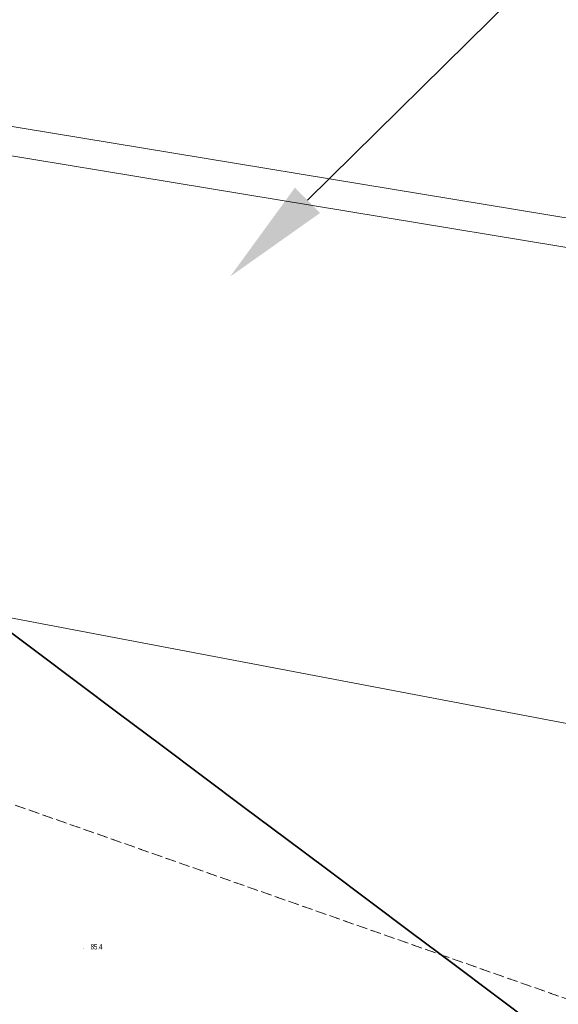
# Model space of a CAD drawing. Header units: metres. Extents: x 6524698 to 6533081, y 5883213 to 5896811.
# Tile 108 of 167: x 6527351 to 6527426, y 5892988 to 5893124. Entities that reach past the tile are written whole.
import ezdxf
from ezdxf import colors
from ezdxf.entities.mleader import LeaderData, LeaderLine
from ezdxf.math import Vec2, Vec3

# ---------------------------------------------------------------- set-up
doc = ezdxf.new("R2010")
doc.units = ezdxf.units.M
doc.header["$MEASUREMENT"] = 0
for name, pattern in [('mapa zasadnicza$0$219-500', [0]), ('mapa zasadnicza$0$egkk-500', [2, 1.5, -0.5]), ('mapa zasadnicza$0$egug-500', [1, 0.5, -0.5])]:
    doc.linetypes.add(name, pattern=pattern)
doc.layers.get('0').update_dxf_attribs({"lineweight": 0})
for name, color, linetype in [('mapa zasadnicza$0$000 Inne (niezydentyfikowane)', 7, 'Continuous'), ('mapa zasadnicza$0$217-kontur klasyfikacyjny', 7, 'Continuous'), ('mapa zasadnicza$0$218-kontur użytku gruntowego', 7, 'Continuous'), ('mapa zasadnicza$0$219-działka ewidencyjna', 7, 'Continuous'), ('mapa zasadnicza$0$pikieta naturalna', 7, 'Continuous'), ('mapa zasadnicza$0$pikieta naturalna-Atr2', 7, 'Continuous')]:
    doc.layers.add(name, color=color, linetype=linetype)
doc.styles.add('mapa zasadnicza$0$STANDARD', font='Working1250', dxfattribs={"width": 0.75})
doc.styles.get("Standard").update_dxf_attribs({"font": 'arial.ttf'})

# ---------------------------------------------------------------- blocks, each defined once
blk = doc.blocks.new('mapa zasadnicza$0$PW01')
at = {"linetype": 'Continuous', "lineweight": 13}
h = blk.add_hatch(color=0, dxfattribs=at)
edge = h.paths.add_edge_path()
edge.add_arc((0, 0), 0.045, 0, 360)

msp = doc.modelspace()

# ---------------------------------------------------------------- linework, layer by layer
at = {"layer": 'mapa zasadnicza$0$000 Inne (niezydentyfikowane)', "color": 7, "linetype": 'Continuous', "lineweight": 35, "flags": 128}
msp.add_lwpolyline([(6527347.888, 5893041.017), (6527353.645, 5893036.702), (6527359.403, 5893032.387), (6527365.16, 5893028.073), (6527370.918, 5893023.758), (6527376.675, 5893019.443), (6527382.433, 5893015.128), (6527388.19, 5893010.813), (6527393.948, 5893006.499), (6527399.705, 5893002.184), (6527405.463, 5892997.869), (6527411.22, 5892993.554), (6527416.978, 5892989.239), (6527422.736, 5892984.925)], dxfattribs=at)
at = {"layer": 'mapa zasadnicza$0$217-kontur klasyfikacyjny', "color": 92, "linetype": 'mapa zasadnicza$0$egkk-500', "lineweight": 18, "flags": 128}
msp.add_lwpolyline([(6527307.42, 5893030.69), (6527481.79, 5892969.4)], dxfattribs=at)
at = {"layer": 'mapa zasadnicza$0$218-kontur użytku gruntowego', "color": 3, "linetype": 'mapa zasadnicza$0$egug-500', "lineweight": 18, "flags": 128}
msp.add_lwpolyline([(6527307.42, 5893030.69), (6527481.79, 5892969.4)], dxfattribs=at)
at = {"layer": 'mapa zasadnicza$0$219-działka ewidencyjna', "color": 7, "linetype": 'mapa zasadnicza$0$219-500', "lineweight": 18, "flags": 128}
for points in [[(6527334.16, 5893111.85), (6527441.35, 5893094.17)], [(6527333.57, 5893107.88), (6527440.64, 5893090.23)], [(6527312.84, 5893048.39), (6527602.04, 5892993.45)]]:
    msp.add_lwpolyline(points, dxfattribs=at)

# ---------------------------------------------------------------- block references
at = {"layer": 'mapa zasadnicza$0$pikieta naturalna', "color": 7, "linetype": 'Continuous', "lineweight": 13, "rotation": 0.06}
msp.add_blockref('mapa zasadnicza$0$PW01', (6527360.25, 5892995.59), dxfattribs=at)

# ---------------------------------------------------------------- texts
at = {"layer": 'mapa zasadnicza$0$pikieta naturalna-Atr2', "color": 7, "style": 'mapa zasadnicza$0$STANDARD', "width": 0.667}
msp.add_text('85.4', height=0.75, dxfattribs=at).set_placement((6527361.22, 5892995.51))

# ---------------------------------------------------------------- leaders
at = {"color": 5, "lineweight": 5}
ml = msp.add_multileader_mtext('Standard', dxfattribs=at)
ml.set_content('{\\fISOCPEUR|b0|i0|c238|p34;\\H1.051939x;\\C5;Kolizja WN-TPU nr 3}', color=256)
ml.set_leader_properties()
ml.build(insert=Vec2(0, 0))
ml.multileader.update_dxf_attribs({"has_text_frame": 1, "text_left_attachment_type": 4, "text_right_attachment_type": 4, "arrow_head_size": 15})
ctx = ml.context
ctx.base_point, ctx.char_height, ctx.arrow_head_size, ctx.plane_origin = Vec3(6527666.533, 5893362.861), 50, 15, Vec3(6528359.298, 5892946.87)
ctx.left_attachment, ctx.right_attachment = 4, 4
notes = []
notes.append((ctx, [(1, (1, 1, 0), (6527658.533, 5893362.861), (1, 0), 8, [(1, [(6527380.487, 5893088.457)], 0, [])])]))
ctx.mtext.insert, ctx.mtext.width, ctx.mtext.flow_direction = Vec3(6527668.533, 5893431.237), 700.96029, 5
for ctx, leaders in notes:
    for number, flags, end, landing, length, lines in leaders:
        leader = LeaderData()
        leader.index, (leader.has_last_leader_line, leader.has_dogleg_vector, leader.attachment_direction) = number, flags
        leader.last_leader_point, leader.dogleg_vector, leader.dogleg_length = Vec3(end), Vec3(landing), length
        for number, points, colour, breaks in lines:
            line = LeaderLine()
            line.index, line.vertices, line.color, line.breaks = number, Vec3.list(points), colors.encode_raw_color(colour), breaks
            leader.lines.append(line)
        ctx.leaders.append(leader)

doc.saveas('drawing.dxf')
